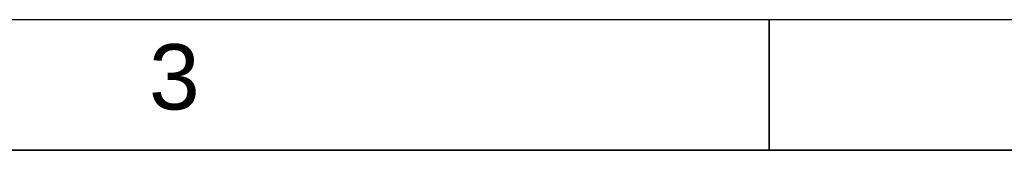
# Paper-space layout 'SHEET_3' of a CAD drawing. Header units: inches. Extents: x 3 to 360, y 8 to 227.
# Tile 112 of 117: x 241.39 to 281.6, y 221.33 to 226.67. Entities that reach past the tile are written whole.
import ezdxf

# ---------------------------------------------------------------- set-up
doc = ezdxf.new("R2010")
doc.units = ezdxf.units.IN
doc.header["$LTSCALE"] = 10.666667
doc.header["$MEASUREMENT"] = 0
doc.layers.get('0').update_dxf_attribs({"lineweight": 25})
doc.layers.get('DEFPOINTS').update_dxf_attribs({"lineweight": 25})
doc.layers.add('BORDER', color=7, linetype='Continuous', lineweight=25)
doc.layers.add('BORDER_TEXT', color=7, linetype='Continuous', lineweight=25)
doc.styles.add('Text Style153', font='arial.ttf')

# ---------------------------------------------------------------- blocks, each defined once
blk = doc.blocks.new('Borders ProEnergy ANSI-D')
at = {"layer": 'BORDER', "lineweight": 35}
for p, q in [((25.5, 20.75), (25.5, 21.25)), ((0.75, 20.75), (33.25, 20.75))]:
    blk.add_line(p, q, dxfattribs=at)
at = {"layer": 'DEFPOINTS'}
blk.add_line((33.75, 21.25), (0.25, 21.25), dxfattribs=at)
at = {"layer": 'BORDER_TEXT', "style": 'Text Style153'}
blk.add_text('3', height=0.25, dxfattribs=at).set_placement((23.125, 20.90625))

psp = doc.layouts.new('SHEET_3')

# ---------------------------------------------------------------- block references
at = {"xscale": 10.66666666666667, "yscale": 10.66666666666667, "zscale": 10.66666666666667}
psp.add_blockref('Borders ProEnergy ANSI-D', (0, 0), dxfattribs=at)

doc.saveas('drawing.dxf')
